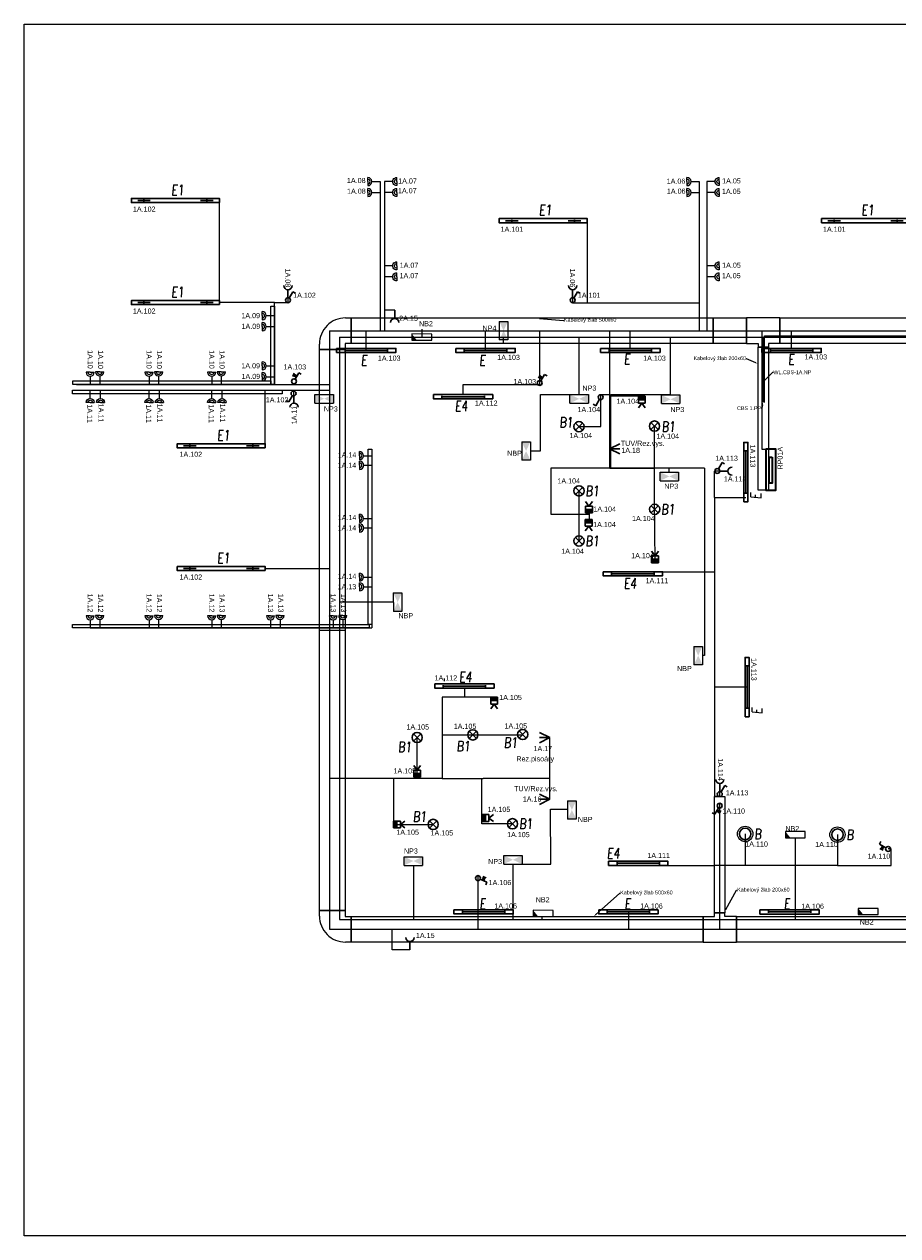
# Model space of a CAD drawing. Header units: millimetres. Extents: x 373037 to 682063, y 76092 to 274210.
# Tile 19 of 256: x 420037 to 437106, y 145492 to 169172. Entities that reach past the tile are written whole.
import ezdxf
from ezdxf import colors
from ezdxf.entities.mleader import LeaderData, LeaderLine
from ezdxf.enums import TextEntityAlignment as Align
from ezdxf.math import Vec2, Vec3

# ---------------------------------------------------------------- set-up
doc = ezdxf.new("R2010")
doc.units = ezdxf.units.MM
doc.header["$LTSCALE"] = 100
doc.layers.get('0').update_dxf_attribs({"linetype": 'CONTINUOUS'})
for name, color, linetype, lineweight in [('2DE_OBL', 97, 'CONTINUOUS', 30), ('2DE_OBL_L1', 91, 'CONTINUOUS', 30), ('2DE_PRO_KK', 136, 'CONTINUOUS', 15), ('CP_DETAL', 33, 'CONTINUOUS', 18), ('E_KABELOVY ŽLAB', 36, 'CONTINUOUS', 25), ('E_NOUZOVÉ+PP OSVĚTLENÍ', 60, 'CONTINUOUS', 25), ('E_ROZVADĚČE', 1, 'CONTINUOUS', 35), ('E_SVĚTLA POPIS', 130, 'CONTINUOUS', 30), ('E_VEDENÍ SILNOPROUD', 50, 'CONTINUOUS', 25), ('E_VEDENÍ_CBS', 214, 'CONTINUOUS', 25), ('E_VYPINACE', 170, 'CONTINUOUS', 30), ('E_ZÁSUVKY POPIS', 156, 'CONTINUOUS', 30), ('E_ZÁSUVKY-DVOJITE', 7, 'CONTINUOUS', 25), ('E_ZÁSUVKY.OST.+VYVODY', 11, 'CONTINUOUS', 30), ('E_ŽLABY', 40, 'CONTINUOUS', 15), ('U1 LIGHTING', 10, 'CONTINUOUS', 35)]:
    doc.layers.add(name, color=color, linetype=linetype, lineweight=lineweight)
for name, color, linetype in [('BEZPECNOSTNE SVETLA', 80, 'CONTINUOUS'), ('E_RÁM', 253, 'CONTINUOUS'), ('GC3_MEP_E_LV_SECURITY LIGHT', 80, 'CONTINUOUS'), ('PIKTOGRAMY', 210, 'CONTINUOUS'), ('PRIPOJKA 230V', 1, 'CONTINUOUS'), ('ŽLAB', 7, 'CONTINUOUS')]:
    doc.layers.add(name, color=color, linetype=linetype)
doc.styles.add('ARIAL', font='arial.ttf')
doc.styles.add('CP_ATTR', font='ROMANS.SHX')
doc.styles.add('CS-ROMANS', font='romans.shx', dxfattribs={"width": 0.75, "oblique": 5})
doc.styles.get("Standard").update_dxf_attribs({"font": 'arial.ttf'})
doc.styles.add('V+P_01_B3_E_FP_001$0$BLOCK', font='romans.shx', dxfattribs={"width": 0.8})

# ---------------------------------------------------------------- blocks, each defined once
blk = doc.blocks.new('*U224')
for p, q in [((0, -35), (0, 35)), ((0, 35), (3871, 35)), ((3871, 35), (3871, -35)), ((3871, -35), (0, -35))]:
    blk.add_line(p, q)
at = {"style": 'CP_ATTR', "flags": 9}
for tag in ['NAME', 'PRODUCER', 'PRODUCT-TYPE', 'ARTICLE', 'FLOW', 'NUMBER', 'SYSTEM', 'FORM', 'SIZE', 'OTHER']:
    blk.add_attdef(tag, (0, 0), '', height=0.0001, dxfattribs=at)
blk = doc.blocks.new('E')
at = {"layer": 'U1 LIGHTING', "style": 'CS-ROMANS', "oblique": 5, "width": 0.75}
blk.add_text('E', height=200, dxfattribs=at).set_placement((229480, 21709))
blk = doc.blocks.new('zasuvka_jednoducha')
at = {"color": 1, "lineweight": 30}
blk.add_line((19281, 12983), (19281, 13143), dxfattribs=at)
blk.add_arc((19281, 12903), 80, 0, 180, dxfattribs=at)
blk = doc.blocks.new('*U30')
at = {"color": 0, "linetype": 'ByBlock'}
for p, q in [((24, 249.57), (96, 374.28)), ((96, 374.28), (143.56, 346.82))]:
    blk.add_line(p, q, dxfattribs=at)
blk.add_circle((0, 208), 48, dxfattribs=at)
blk = doc.blocks.new('prepinas-svetel-jednoduchy')
at = {"layer": 'E_VYPINACE', "rotation": 89.99999999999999}
blk.add_blockref('*U30', (208, 2), dxfattribs=at)
blk = doc.blocks.new('*U24')
at = {"color": 0, "linetype": 'ByBlock'}
for p, q in [((24, 249.57), (96, 374.28)), ((96, 374.28), (143.56, 346.82))]:
    blk.add_line(p, q, dxfattribs=at)
blk.add_circle((0, 208), 48, dxfattribs=at)
blk = doc.blocks.new('tlacitko_prepinac_svetla')
at = {"layer": 'E_VYPINACE'}
for points in [[(16875, 8774), (16940, 8744)], [(16888, 8798), (16951, 8769)], [(16930, 8722), (16960, 8787)]]:
    blk.add_lwpolyline(points, dxfattribs=at)
at = {"layer": 'E_VYPINACE', "rotation": 180}
blk.add_blockref('*U24', (16937, 9090), dxfattribs=at)
blk = doc.blocks.new('*U32', base_point=(28429, 5840))
at = {"linetype": 'ByBlock'}
blk.add_hatch(color=0, dxfattribs=at).paths.add_polyline_path([(28362, 5840), (28497, 5840), (28497, 5772), (28362, 5772)])
at = {"color": 0, "linetype": 'ByBlock'}
for p, q in [((28429, 5907), (28362, 5997)), ((28429, 5907), (28497, 5997)), ((28362, 5907), (28497, 5907)), ((28362, 5772), (28362, 5907)), ((28362, 5840), (28497, 5840)), ((28497, 5772), (28362, 5772)), ((28497, 5907), (28497, 5772))]:
    blk.add_line(p, q, dxfattribs=at)
blk = doc.blocks.new('pohybove-cidlo-svetla')
at = {"layer": 'E_VYPINACE', "rotation": 180}
blk.add_blockref('*U32', (-1, 30), dxfattribs=at)
blk = doc.blocks.new('Rozvaděč')
at = {"layer": 'E_ROZVADĚČE'}
blk.add_lwpolyline([(2, 6), (802, 6), (802, 206), (2, 206), (2, 6)], dxfattribs=at)
blk.add_lwpolyline([(161, 134), (664, 134), (664, 73), (161, 73)], close=True, dxfattribs=at)
blk = doc.blocks.new('*U212')
for p, q in [((0, -250), (0, 250)), ((0, 250), (110, 250)), ((120, 260), (120, 370)), ((120, 370), (620, 370)), ((620, 370), (620, 260)), ((110, -250), (0, -250))]:
    blk.add_line(p, q)
for radius in [510, 10]:
    blk.add_arc((110, 260), radius, 270, 0)
at = {"style": 'CP_ATTR', "flags": 9}
for tag in ['NAME', 'PRODUCER', 'PRODUCT-TYPE', 'ARTICLE', 'FLOW', 'NUMBER', 'SYSTEM', 'FORM', 'SIZE', 'OTHER']:
    blk.add_attdef(tag, (0, 0), '', height=0.0001, dxfattribs=at)
blk = doc.blocks.new('*U213')
for p, q in [((0, -250), (0, 250)), ((0, 250), (110, 250)), ((120, 260), (120, 370)), ((120, 370), (620, 370)), ((620, 370), (620, 260)), ((110, -250), (0, -250))]:
    blk.add_line(p, q)
for radius in [510, 10]:
    blk.add_arc((110, 260), radius, 270, 0)
at = {"style": 'CP_ATTR', "flags": 9}
for tag in ['NAME', 'PRODUCER', 'PRODUCT-TYPE', 'ARTICLE', 'FLOW', 'NUMBER', 'SYSTEM', 'FORM', 'SIZE', 'OTHER']:
    blk.add_attdef(tag, (0, 0), '', height=0.0001, dxfattribs=at)
blk = doc.blocks.new('*U214')
for p, q in [((0, -250), (0, 250)), ((0, 250), (10960, 250)), ((10960, 250), (10960, -250)), ((10960, -250), (0, -250))]:
    blk.add_line(p, q)
at = {"style": 'CP_ATTR', "flags": 9}
for tag in ['NAME', 'PRODUCER', 'PRODUCT-TYPE', 'ARTICLE', 'FLOW', 'NUMBER', 'SYSTEM', 'FORM', 'SIZE', 'OTHER']:
    blk.add_attdef(tag, (0, 0), '', height=0.0001, dxfattribs=at)
blk = doc.blocks.new('*U215')
for p, q in [((0, -250), (0, 250)), ((0, 250), (0, 250)), ((0, 250), (225, 250)), ((225, 325), (225, 325)), ((225, 325), (425, 325)), ((225, 250), (225, 325)), ((425, 325), (425, 325)), ((425, 250), (425, 325)), ((650, 250), (425, 250)), ((650, 250), (650, 250)), ((650, 250), (650, -250)), ((0, -250), (0, -250)), ((0, -250), (650, -250)), ((650, -250), (650, -250))]:
    blk.add_line(p, q)
at = {"style": 'CP_ATTR', "flags": 9}
for tag in ['NAME', 'PRODUCER', 'PRODUCT-TYPE', 'ARTICLE', 'FLOW', 'NUMBER', 'SYSTEM', 'FORM', 'SIZE', 'OTHER']:
    blk.add_attdef(tag, (0, 0), '', height=0.0001, dxfattribs=at)
blk = doc.blocks.new('*U216')
for p, q in [((0, -100), (0, 100)), ((0, 100), (2275, 100)), ((2275, 100), (2275, -100)), ((2275, -100), (0, -100))]:
    blk.add_line(p, q)
at = {"style": 'CP_ATTR', "flags": 9}
for tag in ['NAME', 'PRODUCER', 'PRODUCT-TYPE', 'ARTICLE', 'FLOW', 'NUMBER', 'SYSTEM', 'FORM', 'SIZE', 'OTHER']:
    blk.add_attdef(tag, (0, 0), '', height=0.0001, dxfattribs=at)
blk = doc.blocks.new('2DELLI009_CZ')
for p, q in [((-0.5, 0.1), (-0.5, -0.1)), ((-0.5, 0), (0.5, 0)), ((0.5, 0.1), (0.5, -0.1))]:
    blk.add_line(p, q)
blk.add_lwpolyline([(-0.7, 0.2), (0.7, 0.2), (0.7, -0.2), (-0.7, -0.2)], close=True)
at = {"linetype": 'ByBlock', "style": 'CP_ATTR', "flags": 9}
for tag, p in [('NAME', (-0.092, -0.018)), ('GROUP', (-0.092, -0.018)), ('NUMBER', (-0.092, -0.018)), ('PRODUCER', (-0.092, -0.018)), ('ARTICLE', (-0.092, -0.018)), ('CHARACTER', (-0.092, -0.018)), ('VOLTAGE', (-0.092, -0.019)), ('WEIGHT', (-0.092, -0.018)), ('OTHER', (-0.092, -0.018)), ('PRODUCT-TYPE', (-0.092, -0.019)), ('ORDER-NO', (-0.092, -0.019)), ('POWER', (-0.092, -0.019))]:
    blk.add_attdef(tag, text='', height=0.00005, dxfattribs=at).set_placement(p, align=Align.MIDDLE_LEFT)
blk = doc.blocks.new('*U89')
at = {"layer": 'E_NOUZOVÉ+PP OSVĚTLENÍ', "linetype": 'ByBlock'}
for p, q in [((135, 59), (-255, 61)), ((-255, 61), (-255, -59)), ((135, -61), (135, 59)), ((-255, -59), (135, -61))]:
    blk.add_line(p, q, dxfattribs=at)
at = {"layer": 'E_NOUZOVÉ+PP OSVĚTLENÍ'}
blk.add_solid([(-255, 61), (-255, -59), (-158, -60)], dxfattribs=at)
at = {"layer": 'E_NOUZOVÉ+PP OSVĚTLENÍ', "style": 'ARIAL'}
blk.add_attdef('BEZ.SV', (52, -54), '', height=100, dxfattribs=at)
blk = doc.blocks.new('V+P_01_B3_E_FP_001$0$E-LI-35')
at = {"layer": 'E_NOUZOVÉ+PP OSVĚTLENÍ', "linetype": 'ByBlock'}
for p, q in [((-10.9, -1.9), (10.9, -1.9)), ((-10.9, -12.1), (-10.9, -1.9)), ((-10.9, -12.1), (10.9, -12.1)), ((10.9, -1.9), (10.9, -12.1))]:
    blk.add_line(p, q, dxfattribs=at)
at = {"layer": 'E_NOUZOVÉ+PP OSVĚTLENÍ'}
blk.add_solid([(-10.9, -12.1), (-10.9, -1.9), (10.9, -1.9), (10.9, -12.1)], dxfattribs=at)
at = {"layer": 'E_NOUZOVÉ+PP OSVĚTLENÍ', "style": 'V+P_01_B3_E_FP_001$0$BLOCK', "width": 0.8, "flags": 8}
for tag, p in [('DIVERS.1', (-17.9, -2.1)), ('DIVERS.2', (-16.4, -12))]:
    blk.add_attdef(tag, text='', height=7.25, dxfattribs=at).set_placement(p, align=Align.RIGHT)
at = {"layer": 'E_NOUZOVÉ+PP OSVĚTLENÍ', "style": 'V+P_01_B3_E_FP_001$0$BLOCK', "width": 0.8}
for tag, p, height, flags in [('BLOCKNAME', (-6.8, -1.4), 2.54, 3), ('LEISTUNG', (13.3, -12), 7.25, 8)]:
    blk.add_attdef(tag, p, '', height=height, dxfattribs=dict(at, flags=flags))
blk.add_attdef('STROMKREIS', text='', height=7.25, dxfattribs=at).set_placement((-11.8, -23.8), align=Align.BOTTOM_CENTER)
blk = doc.blocks.new('*U39')
at = {"layer": 'GC3_MEP_E_LV_SECURITY LIGHT', "xscale": 16.54563019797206, "yscale": 16.54563022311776, "zscale": 16.54563022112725, "rotation": 270.0000000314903}
blk.add_blockref('V+P_01_B3_E_FP_001$0$E-LI-35', (116, 0), dxfattribs=at)
at = {"layer": 'PIKTOGRAMY', "style": 'ARIAL'}
blk.add_attdef('PIKTOGRAM', (162, -40), '', height=100, dxfattribs=at)
blk = doc.blocks.new('*U40')
at = {"layer": 'GC3_MEP_E_LV_SECURITY LIGHT', "xscale": 16.54563019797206, "yscale": 16.54563022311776, "zscale": 16.54563022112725}
blk.add_blockref('V+P_01_B3_E_FP_001$0$E-LI-35', (0, 116), dxfattribs=at)
at = {"layer": 'PIKTOGRAMY', "style": 'ARIAL'}
blk.add_attdef('PIKTOGRAM', (162, -40), '', height=100, dxfattribs=at)
blk = doc.blocks.new('*U41')
at = {"layer": 'GC3_MEP_E_LV_SECURITY LIGHT', "xscale": 16.54563019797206, "yscale": 16.54563022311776, "zscale": 16.54563022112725, "rotation": 270.2193183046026}
blk.add_blockref('V+P_01_B3_E_FP_001$0$E-LI-35', (116, 0), dxfattribs=at)
at = {"layer": 'PIKTOGRAMY', "style": 'ARIAL'}
blk.add_attdef('PIKTOGRAM', (162, -40), '', height=100, dxfattribs=at)
blk = doc.blocks.new('*U217')
for p, q in [((0, -250), (0, 250)), ((0, 250), (6877, 250)), ((6877, 250), (6877, -250)), ((6877, -250), (0, -250))]:
    blk.add_line(p, q)
at = {"style": 'CP_ATTR', "flags": 9}
for tag in ['NAME', 'PRODUCER', 'PRODUCT-TYPE', 'ARTICLE', 'FLOW', 'NUMBER', 'SYSTEM', 'FORM', 'SIZE', 'OTHER']:
    blk.add_attdef(tag, (0, 0), '', height=0.0001, dxfattribs=at)
blk = doc.blocks.new('E4')
at = {"layer": 'U1 LIGHTING', "style": 'CS-ROMANS', "oblique": 5, "width": 0.75}
blk.add_text('E4', height=200, dxfattribs=at).set_placement((229480, 21709))
blk = doc.blocks.new('2DELLI_01_CZ')
for p, q in [((-0.35, 0.35), (0.35, -0.35)), ((-0.35, -0.35), (0.35, 0.35))]:
    blk.add_line(p, q)
blk.add_circle((0, 0), 0.5)
at = {"linetype": 'ByBlock', "style": 'CP_ATTR', "flags": 9}
for tag in ['NAME', 'GROUP', 'NUMBER', 'PRODUCER', 'ARTICLE', 'PRODUCT-TYPE', 'ORDER-NO', 'CHARACTER', 'POWER', 'VOLTAGE', 'WEIGHT', 'OTHER']:
    blk.add_attdef(tag, text='', height=0.00005, dxfattribs=at).set_placement((-0.09, -0.02), align=Align.MIDDLE_LEFT)
blk = doc.blocks.new('B1')
at = {"layer": 'U1 LIGHTING', "style": 'CS-ROMANS', "oblique": 5, "width": 0.75}
blk.add_text('B1', height=200, dxfattribs=at).set_placement((229480, 21709))
blk = doc.blocks.new('2DELPH010_CZ')
blk.add_ellipse((0, 0), major_axis=(-0.053, 0.053), ratio=1, start_param=3.926991, end_param=10.210176)
at = {"layer": 'CP_DETAL'}
blk.add_ellipse((0, 0), major_axis=(-0.0707, 0.0707), ratio=1, start_param=3.926991, end_param=10.210176, dxfattribs=at)
at = {"linetype": 'ByBlock', "style": 'CP_ATTR', "flags": 9}
for tag in ['NAME', 'GROUP', 'NUMBER', 'PRODUCER', 'ARTICLE', 'PRODUCT-TYPE', 'ORDER-NO', 'CHARACTER', 'POWER', 'VOLTAGE', 'WEIGHT', 'OTHER']:
    blk.add_attdef(tag, text='', height=0.00000005, dxfattribs=at).set_placement((0, 0), align=Align.MIDDLE_LEFT)
blk = doc.blocks.new('B')
at = {"layer": 'U1 LIGHTING', "style": 'CS-ROMANS', "oblique": 5, "width": 0.75}
blk.add_text('B', height=200, dxfattribs=at).set_placement((229480, 21709))
blk = doc.blocks.new('*U218')
for p, q in [((0, -250), (0, 250)), ((0, 250), (0, 250)), ((0, 250), (225, 250)), ((225, 325), (225, 325)), ((225, 325), (425, 325)), ((225, 250), (225, 325)), ((425, 325), (425, 325)), ((425, 250), (425, 325)), ((650, 250), (425, 250)), ((650, 250), (650, 250)), ((650, 250), (650, -250)), ((0, -250), (0, -250)), ((0, -250), (650, -250)), ((650, -250), (650, -250))]:
    blk.add_line(p, q)
at = {"style": 'CP_ATTR', "flags": 9}
for tag in ['NAME', 'PRODUCER', 'PRODUCT-TYPE', 'ARTICLE', 'FLOW', 'NUMBER', 'SYSTEM', 'FORM', 'SIZE', 'OTHER']:
    blk.add_attdef(tag, (0, 0), '', height=0.0001, dxfattribs=at)
blk = doc.blocks.new('*U219')
for p, q in [((0, -250), (0, 250)), ((0, 250), (7077, 250)), ((7077, 250), (7077, -250)), ((7077, -250), (0, -250))]:
    blk.add_line(p, q)
at = {"style": 'CP_ATTR', "flags": 9}
for tag in ['NAME', 'PRODUCER', 'PRODUCT-TYPE', 'ARTICLE', 'FLOW', 'NUMBER', 'SYSTEM', 'FORM', 'SIZE', 'OTHER']:
    blk.add_attdef(tag, (0, 0), '', height=0.0001, dxfattribs=at)
blk = doc.blocks.new('*U28', base_point=(57391, -22719))
at = {"lineweight": 30, "ltscale": 0.1}
for p, q in [((57291, -22519), (57391, -22719)), ((57391, -22719), (57391, -22519)), ((57391, -22719), (57491, -22519))]:
    blk.add_line(p, q, dxfattribs=at)
blk = doc.blocks.new('pripojka 230V')
at = {"layer": 'PRIPOJKA 230V', "color": 1, "xscale": -1}
blk.add_blockref('*U28', (0, -2, -40), dxfattribs=at)
blk = doc.blocks.new('*U220')
for p, q in [((0, -250), (0, 250)), ((0, 250), (650, 250)), ((650, 250), (650, -250)), ((650, -250), (0, -250))]:
    blk.add_line(p, q)
at = {"linetype": 'ByBlock', "style": 'CP_ATTR', "flags": 9}
for tag in ['NAME', 'PRODUCER', 'PRODUCT-TYPE', 'ARTICLE', 'FLOW', 'NUMBER', 'SYSTEM', 'FORM', 'SIZE', 'OTHER']:
    blk.add_attdef(tag, (0, 0), '', height=0.0001, dxfattribs=at)
blk = doc.blocks.new('*U221')
for p, q in [((0, -100), (0, 100)), ((0, 100), (2790, 100)), ((2790, 100), (2790, -100)), ((2790, -100), (0, -100))]:
    blk.add_line(p, q)
at = {"linetype": 'ByBlock', "style": 'CP_ATTR', "flags": 9}
for tag in ['NAME', 'PRODUCER', 'PRODUCT-TYPE', 'ARTICLE', 'FLOW', 'NUMBER', 'SYSTEM', 'FORM', 'SIZE', 'OTHER']:
    blk.add_attdef(tag, (0, 0), '', height=0.0001, dxfattribs=at)
blk = doc.blocks.new('*U222')
for p, q in [((0, -250), (0, 250)), ((0, 250), (4625, 250)), ((4625, 250), (4625, -250)), ((4625, -250), (0, -250))]:
    blk.add_line(p, q)
at = {"style": 'CP_ATTR', "flags": 9}
for tag in ['NAME', 'PRODUCER', 'PRODUCT-TYPE', 'ARTICLE', 'FLOW', 'NUMBER', 'SYSTEM', 'FORM', 'SIZE', 'OTHER']:
    blk.add_attdef(tag, (0, 0), '', height=0.0001, dxfattribs=at)
blk = doc.blocks.new('*U223')
for p, q in [((0, -250), (0, 250)), ((0, 250), (5475, 250)), ((5475, 250), (5475, -250)), ((5475, -250), (0, -250))]:
    blk.add_line(p, q)
at = {"style": 'CP_ATTR', "flags": 9}
for tag in ['NAME', 'PRODUCER', 'PRODUCT-TYPE', 'ARTICLE', 'FLOW', 'NUMBER', 'SYSTEM', 'FORM', 'SIZE', 'OTHER']:
    blk.add_attdef(tag, (0, 0), '', height=0.0001, dxfattribs=at)
blk = doc.blocks.new('*U225')
for p, q in [((0, -35), (0, 35)), ((0, 35), (1530, 35)), ((1530, 35), (1530, -35)), ((1530, -35), (0, -35))]:
    blk.add_line(p, q)
at = {"style": 'CP_ATTR', "flags": 9}
for tag in ['NAME', 'PRODUCER', 'PRODUCT-TYPE', 'ARTICLE', 'FLOW', 'NUMBER', 'SYSTEM', 'FORM', 'SIZE', 'OTHER']:
    blk.add_attdef(tag, (0, 0), '', height=0.0001, dxfattribs=at)
blk = doc.blocks.new('*U226')
for p, q in [((0, -35), (0, 35)), ((0, 35), (5800, 35)), ((5800, 35), (5800, -35)), ((5800, -35), (0, -35))]:
    blk.add_line(p, q)
at = {"style": 'CP_ATTR', "flags": 9}
for tag in ['NAME', 'PRODUCER', 'PRODUCT-TYPE', 'ARTICLE', 'FLOW', 'NUMBER', 'SYSTEM', 'FORM', 'SIZE', 'OTHER']:
    blk.add_attdef(tag, (0, 0), '', height=0.0001, dxfattribs=at)
blk = doc.blocks.new('*U227')
for p, q in [((0, -35), (0, 35)), ((0, 35), (4100, 35)), ((4100, 35), (4100, -35)), ((4100, -35), (0, -35))]:
    blk.add_line(p, q)
at = {"style": 'CP_ATTR', "flags": 9}
for tag in ['NAME', 'PRODUCER', 'PRODUCT-TYPE', 'ARTICLE', 'FLOW', 'NUMBER', 'SYSTEM', 'FORM', 'SIZE', 'OTHER']:
    blk.add_attdef(tag, (0, 0), '', height=0.0001, dxfattribs=at)
blk = doc.blocks.new('*U228')
for p, q in [((0, -35), (0, 35)), ((0, 35), (3427, 35)), ((3427, 35), (3427, -35)), ((3427, -35), (0, -35))]:
    blk.add_line(p, q)
at = {"style": 'CP_ATTR', "flags": 9}
for tag in ['NAME', 'PRODUCER', 'PRODUCT-TYPE', 'ARTICLE', 'FLOW', 'NUMBER', 'SYSTEM', 'FORM', 'SIZE', 'OTHER']:
    blk.add_attdef(tag, (0, 0), '', height=0.0001, dxfattribs=at)
blk = doc.blocks.new('A$C3423193F')
at = {"color": 1, "linetype": 'ByBlock'}
for p, q in [((80, 240), (0, 240)), ((80, 240), (160, 240)), ((80, 160), (80, 0))]:
    blk.add_line(p, q, dxfattribs=at)
for radius in [80, 45.2]:
    blk.add_arc((80, 240), radius, 180, 0, dxfattribs=at)
blk = doc.blocks.new('2DELLI018_CZ')
for p, q in [((-0.6, 0), (-0.4, 0)), ((-0.5, 0.1), (-0.5, -0.1)), ((0.4, 0), (0.6, 0)), ((0.5, 0.1), (0.5, -0.1))]:
    blk.add_line(p, q)
blk.add_lwpolyline([(-0.7, 0.2), (0.7, 0.2), (0.7, -0.2), (-0.7, -0.2)], close=True)
at = {"linetype": 'ByBlock', "style": 'CP_ATTR', "flags": 9}
for tag, p in [('NAME', (-0.092, -0.018)), ('GROUP', (-0.092, -0.018)), ('NUMBER', (-0.092, -0.018)), ('PRODUCER', (-0.092, -0.018)), ('ARTICLE', (-0.092, -0.018)), ('CHARACTER', (-0.092, -0.018)), ('VOLTAGE', (-0.092, -0.019)), ('WEIGHT', (-0.092, -0.018)), ('OTHER', (-0.092, -0.018)), ('PRODUCT-TYPE', (-0.092, -0.019)), ('ORDER-NO', (-0.092, -0.019)), ('POWER', (-0.092, -0.019))]:
    blk.add_attdef(tag, text='', height=0.00005, dxfattribs=at).set_placement(p, align=Align.MIDDLE_LEFT)
blk = doc.blocks.new('E1')
at = {"layer": 'U1 LIGHTING', "style": 'CS-ROMANS', "oblique": 5, "width": 0.75}
blk.add_text('E1', height=200, dxfattribs=at).set_placement((229480, 21709))

msp = doc.modelspace()

# ---------------------------------------------------------------- linework, layer by layer
at = {"layer": 'E_RÁM', "color": 252, "true_color": 0x939598}
msp.add_lwpolyline([(446617, 145492), (420037, 145492), (420037, 169172), (446617, 169172)], close=True, dxfattribs=at)
at = {"layer": 'E_VEDENÍ SILNOPROUD'}
for p, q in [((426989, 166097), (426989, 163182)), ((427077, 166097), (427077, 163182)), ((433227, 166097), (433227, 163182)), ((433377, 166097), (433377, 163182)), ((423851, 163732), (423851, 165726)), ((431037, 165292), (431037, 163732)), ((424927, 163732), (423851, 163732)), ((424927, 162132), (424927, 163732)), ((424927, 163732), (425189, 163732)), ((425189, 163822), (425189, 163732)), ((430752, 163822), (430752, 163732)), ((430752, 163729), (433227, 163729)), ((427277, 163582), (427077, 163582)), ((426001, 163182), (426001, 151483)), ((426001, 163182), (439827, 163182)), ((426721, 162797), (426721, 163182)), ((429050, 162797), (429050, 163182)), ((430111, 162132), (430111, 163182)), ((431477, 160497), (431477, 163182)), ((431880, 162837), (431880, 163182)), ((434452, 163182), (434452, 160867)), ((435031, 162836), (435031, 163182)), ((421056, 162132), (426001, 162132)), ((421325, 162017), (426001, 162020)), ((424747, 160932), (424746, 162019)), ((425303, 161927), (425302, 162017)), ((428613, 161932), (428613, 162132)), ((428613, 162132), (430111, 162132)), ((431302, 161932), (431477, 161932)), ((431302, 161307), (431302, 161932)), ((432106, 161901), (431477, 161901)), ((430877, 161307), (431302, 161307)), ((432353, 159922), (432353, 161318)), ((434452, 160867), (434527, 160867)), ((426826, 160738), (426827, 157372)), ((431482, 160497), (430327, 160497)), ((430327, 160497), (430327, 159597)), ((431477, 160497), (432353, 160497)), ((433527, 159922), (433527, 160438)), ((433627, 160437), (433527, 160438)), ((430877, 160050), (430877, 159597)), ((432364, 158647), (432353, 159922)), ((433527, 159922), (434137, 159922)), ((433527, 159922), (433527, 156216)), ((431077, 159597), (431077, 159619)), ((431077, 159619), (431077, 159497)), ((430327, 159597), (431077, 159597)), ((430877, 159597), (430877, 159072)), ((424747, 158532), (426001, 158532)), ((432509, 158472), (433527, 158472)), ((421325, 157372), (426827, 157372)), ((428252, 156332), (428252, 156382)), ((428638, 156197), (428638, 156019)), ((434161, 156216), (433527, 156216)), ((433527, 156216), (433527, 154082)), ((429219, 156019), (428202, 156019)), ((428202, 156019), (428202, 154432)), ((427714, 154457), (427714, 155232)), ((428202, 155282), (429784, 155282)), ((428802, 155282), (429220, 155282)), ((430302, 155230, -40), (430302, 154025, -40)), ((428202, 154432), (426001, 154432)), ((427252, 154432), (427252, 153531)), ((427714, 154457), (427714, 154432)), ((428202, 154432), (429002, 154432)), ((428977, 153545), (428977, 154432)), ((430302, 154432, -40), (429002, 154432)), ((433627, 154082), (433628, 154173)), ((433527, 154082), (433627, 154082)), ((433627, 151490), (433627, 153932)), ((427252, 153532), (428027, 153532)), ((429578, 153545), (428977, 153545)), ((434124, 153346), (434121, 152732)), ((435927, 153332), (435927, 152732)), ((436977, 153054), (436917, 153054)), ((436977, 152732), (436977, 153054)), ((428902, 152532), (428903, 151487)), ((432615, 152732), (433527, 152732)), ((435927, 152732), (433527, 152732)), ((435927, 152732), (436977, 152732)), ((431842, 151822), (431842, 151485)), ((426001, 151485), (439877, 151485)), ((427227, 151082), (427227, 151485)), ((427573, 151082), (427227, 151082))]:
    msp.add_line(p, q, dxfattribs=at)
at = {"layer": 'E_VEDENÍ_CBS'}
for p, q in [((427806, 163214), (427806, 163057)), ((426199, 163057), (439512, 163057)), ((426199, 163057), (426199, 151674)), ((429404, 162947), (429404, 163057)), ((430881, 161934), (430881, 163057)), ((432668, 161925), (432668, 163057)), ((434477, 161782), (434477, 163057)), ((430127, 161932), (430881, 161934)), ((430127, 160832), (430127, 161932)), ((431502, 160497), (431502, 161932)), ((431502, 161932), (432668, 161932)), ((429927, 160832), (430127, 160832)), ((433327, 160497), (431502, 160497)), ((432642, 160417), (432642, 160497)), ((433327, 160497), (433327, 156834)), ((427249, 157875), (426199, 157875)), ((433327, 156834), (433290, 156834)), ((430323, 153832), (430654, 153833)), ((430327, 152757), (430323, 153832)), ((435104, 153272), (435104, 151674)), ((429586, 152757), (430327, 152757)), ((429586, 152757), (429586, 151674)), ((427641, 152732), (427641, 151674)), ((426199, 151674), (438112, 151674)), ((430151, 151733), (430150, 151674))]:
    msp.add_line(p, q, dxfattribs=at)
at = {"layer": 'E_VEDENÍ_CBS', "color": 241, "true_color": 0xf7abae}
for p, q in [((434500, 161779), (434500, 163083)), ((434500, 163083), (439802, 163083))]:
    msp.add_line(p, q, dxfattribs=at)
at = {"layer": 'E_ŽLABY'}
msp.add_line((425805, 157332), (426305, 157332), dxfattribs=at)

# ---------------------------------------------------------------- block references
for p in [(193429, 144124), (200615, 143730), (206915, 143730), (193429, 142130), (194325, 139330), (194325, 136930)]:
    msp.add_blockref('E1', p)
at = {"rotation": 270}
msp.add_blockref('Rozvaděč', (434520, 160869), dxfattribs=at)
at = {"layer": '2DE_OBL', "xscale": 1228.571428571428, "yscale": 200, "zscale": 1000, "rotation": 180}
for p in [(422991, 165726), (430177, 165332), (436477, 165332), (422991, 163732), (423887, 160932), (423887, 158532)]:
    msp.add_blockref('2DELLI018_CZ', p, dxfattribs=at)
at = {"layer": '2DE_OBL'}
for name, p, xscale, yscale, zscale in [('2DELLI_01_CZ', (430877, 161307), 200, 200, 100), ('2DELLI_01_CZ', (432353, 161318), 200, 200, 100), ('2DELLI_01_CZ', (430877, 160050), 200, 200, 100), ('2DELLI_01_CZ', (432355, 159691), 200, 200, 100), ('2DELLI_01_CZ', (430877, 159072), 200, 200, 100), ('2DELLI_01_CZ', (428802, 155282), 200, 200, 100), ('2DELLI_01_CZ', (429777, 155289), 200, 200, 100), ('2DELLI_01_CZ', (427714, 155232), 200, 200, 100), ('2DELLI_01_CZ', (428027, 153532), 200, 200, 100), ('2DELLI_01_CZ', (429578, 153545), 200, 200, 100), ('2DELPH010_CZ', (434124, 153346), 1500, 1500, 252.5252525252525), ('2DELPH010_CZ', (435927, 153332), 1500, 1500, 252.5252525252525)]:
    msp.add_blockref(name, p, dxfattribs=dict(at, xscale=xscale, yscale=yscale, zscale=zscale))
at = {"layer": '2DE_OBL_L1', "xscale": 828.5714285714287, "yscale": 200, "zscale": 1000}
for p in [(426721, 162797), (429050, 162797), (431880, 162797), (435031, 162796), (428613, 161892), (431929, 158432), (428638, 156237), (432035, 152772), (429012, 151822), (431842, 151822), (434993, 151821)]:
    msp.add_blockref('2DELLI009_CZ', p, dxfattribs=at)
at = {"layer": '2DE_OBL_L1', "xscale": 828.5714285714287, "yscale": 200, "zscale": 1000, "rotation": 90}
for p in [(434137, 160418), (434161, 156216)]:
    msp.add_blockref('2DELLI009_CZ', p, dxfattribs=at)
at = {"layer": '2DE_PRO_KK'}
for name, p, rotation in [('*U225', (424892, 163662), 270.0000000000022), ('*U228', (426792, 160869), 270.0000000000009)]:
    msp.add_blockref(name, p, dxfattribs=dict(at, rotation=rotation))
for name, p in [('*U227', (420977, 161982)), ('*U224', (420986, 162167)), ('*U226', (420977, 157407))]:
    msp.add_blockref(name, p, dxfattribs=at)
at = {"layer": 'E_NOUZOVÉ+PP OSVĚTLENÍ'}
ref = msp.add_blockref('*U89', (427866, 163057), dxfattribs=at)
ref.add_attrib('BEZ.SV', 'NB2', (427751, 163269), dxfattribs={"layer": 'BEZPECNOSTNE SVETLA', "height": 100, "style": 'ARIAL'})
ref = msp.add_blockref('*U39', (429404, 163182), dxfattribs=at)
ref.add_attrib('PIKTOGRAM', 'NP4', (428992, 163182), dxfattribs={"height": 100, "style": 'ARIAL'})
ref = msp.add_blockref('*U40', (430881, 161850), dxfattribs=at)
ref.add_attrib('PIKTOGRAM', 'NP3', (430944, 162010), dxfattribs={"height": 100, "style": 'ARIAL'})
ref = msp.add_blockref('*U40', (425898, 161853), dxfattribs=at)
ref.add_attrib('PIKTOGRAM', 'NP3', (425892, 161603), dxfattribs={"height": 100, "style": 'ARIAL'})
ref = msp.add_blockref('*U40', (432668, 161841), dxfattribs=at)
ref.add_attrib('PIKTOGRAM', 'NP3', (432662, 161591), dxfattribs={"height": 100, "style": 'ARIAL'})
ref = msp.add_blockref('*U41', (429843, 160831), dxfattribs=at)
ref.add_attrib('PIKTOGRAM', 'NBP', (429472, 160738), dxfattribs={"height": 100, "style": 'ARIAL'})
ref = msp.add_blockref('*U40', (432642, 160333), dxfattribs=at)
ref.add_attrib('PIKTOGRAM', 'NP3', (432544, 160093), dxfattribs={"height": 100, "style": 'ARIAL'})
ref = msp.add_blockref('*U41', (427333, 157876), dxfattribs=at)
ref.add_attrib('PIKTOGRAM', 'NBP', (427348, 157562), dxfattribs={"height": 100, "style": 'ARIAL'})
ref = msp.add_blockref('*U41', (433206, 156832), dxfattribs=at)
ref.add_attrib('PIKTOGRAM', 'NBP', (432793, 156529), dxfattribs={"height": 100, "style": 'ARIAL'})
ref = msp.add_blockref('*U41', (430738, 153815), dxfattribs=at)
ref.add_attrib('PIKTOGRAM', 'NBP', (430855, 153580), dxfattribs={"height": 100, "style": 'ARIAL'})
ref = msp.add_blockref('*U89', (435164, 153332), dxfattribs=at)
ref.add_attrib('BEZ.SV', 'NB2', (434909, 153401), dxfattribs={"layer": 'BEZPECNOSTNE SVETLA', "height": 100, "style": 'ARIAL'})
ref = msp.add_blockref('*U40', (427641, 152816), dxfattribs=at)
ref.add_attrib('PIKTOGRAM', 'NP3', (427456, 152962), dxfattribs={"height": 100, "style": 'ARIAL'})
ref = msp.add_blockref('*U40', (429586, 152841), dxfattribs=at)
ref.add_attrib('PIKTOGRAM', 'NP3', (429102, 152757), dxfattribs={"height": 100, "style": 'ARIAL'})
ref = msp.add_blockref('*U89', (430236, 151793), dxfattribs=at)
ref.add_attrib('BEZ.SV', 'NB2', (430031, 152010), dxfattribs={"layer": 'BEZPECNOSTNE SVETLA', "height": 100, "style": 'ARIAL'})
ref = msp.add_blockref('*U89', (436590, 151830), dxfattribs=at)
ref.add_attrib('BEZ.SV', 'NB2', (436363, 151573), dxfattribs={"layer": 'BEZPECNOSTNE SVETLA', "height": 100, "style": 'ARIAL'})
at = {"layer": 'E_VYPINACE', "rotation": 270}
for p in [(425189, 163777), (430752, 163777)]:
    msp.add_blockref('prepinas-svetel-jednoduchy', p, dxfattribs=at)
at = {"layer": 'E_ZÁSUVKY-DVOJITE'}
for p, rotation in [((426989, 166017), 89.99999999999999), ((433227, 166017), 89.99999999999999), ((426989, 165803), 89.99999999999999), ((433227, 165803), 89.99999999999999), ((424927, 163396), 89.99999999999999), ((424927, 163182), 89.99999999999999), ((424927, 162416), 89.99999999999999), ((424927, 162202), 89.99999999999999), ((426826, 160658), 90), ((426830, 160472), 90), ((426826, 159433), 90), ((426830, 159247), 90), ((426826, 158284), 90), ((426830, 158097), 90)]:
    msp.add_blockref('A$C3423193F', p, dxfattribs=dict(at, rotation=rotation))
at = {"layer": 'E_ZÁSUVKY-DVOJITE', "xscale": -1}
for p, rotation in [((427077, 166017), 269.9999999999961), ((433377, 166017), 269.9999999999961), ((427077, 165803), 269.9999999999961), ((433377, 165803), 269.9999999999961), ((427077, 164369), 269.9999999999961), ((433377, 164369), 269.9999999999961), ((427077, 164155), 269.9999999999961), ((433377, 164155), 269.9999999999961), ((421245, 162017), 180), ((421448, 162017), 180), ((422395, 162017), 180), ((422597, 162017), 180), ((423620, 162017), 180), ((423822, 162017), 180)]:
    msp.add_blockref('A$C3423193F', p, dxfattribs=dict(at, rotation=rotation))
at = {"layer": 'E_ZÁSUVKY-DVOJITE'}
for p in [(421245, 162132), (421432, 162137), (422395, 162132), (422582, 162137), (423620, 162132), (423807, 162137), (421245, 157372), (421432, 157377), (422395, 157372), (422582, 157377), (423620, 157372), (423807, 157377), (424769, 157372), (424956, 157377), (425994, 157372), (426181, 157377)]:
    msp.add_blockref('A$C3423193F', p, dxfattribs=at)
at = {"layer": 'E_ZÁSUVKY.OST.+VYVODY', "color": 1}
for name, p, rotation in [('zasuvka_jednoducha', (444470, 176966), 180), ('zasuvka_jednoducha', (450033, 176966), 180), ('tlacitko_prepinac_svetla', (442244, 171075), 180), ('tlacitko_prepinac_svetla', (447046, 171042), 180), ('zasuvka_jednoducha', (406226, 148489), 0.8783465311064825), ('zasuvka_jednoducha', (446770, 141156), 89.99999999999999), ('zasuvka_jednoducha', (452909, 167315), 180), ('tlacitko_prepinac_svetla', (428035, 169990), 270), ('tlacitko_prepinac_svetla', (439227, 136385), 94.99999999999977), ('zasuvka_jednoducha', (446854, 164226), 180)]:
    msp.add_blockref(name, p, dxfattribs=dict(at, rotation=rotation))
for name, p in [('zasuvka_jednoducha', (407995, 150439)), ('tlacitko_prepinac_svetla', (416689, 145016))]:
    msp.add_blockref(name, p, dxfattribs=at)
at = {"layer": 'E_ZÁSUVKY.OST.+VYVODY'}
for p, rotation in [((431478, 160874), 270), ((430302, 155230, -40), 89.99999999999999), ((430302, 154024), 89.99999999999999)]:
    msp.add_blockref('pripojka 230V', p, dxfattribs=dict(at, rotation=rotation))
at = {"layer": 'E_ŽLABY', "zscale": 50}
for name, p, rotation in [('*U212', (426425, 163182), 180), ('*U218', (434802, 163182), 180), ('*U213', (426055, 151852), 270)]:
    msp.add_blockref(name, p, dxfattribs=dict(at, rotation=rotation))
at = {"layer": 'E_ŽLABY'}
for name, p, rotation in [('*U219', (433502, 163182), 180), ('*U220', (434152, 163182), 180), ('*U214', (426055, 162812), 270), ('*U221', (434477, 162857), 270), ('*U216', (433627, 151806), 90)]:
    msp.add_blockref(name, p, dxfattribs=dict(at, rotation=rotation))
for name, p in [('*U222', (434802, 163182)), ('E4', (198971, 139903)), ('B1', (201015, 139582)), ('B1', (203014, 139498)), ('B1', (201526, 138241)), ('B1', (203005, 137882)), ('B1', (201526, 137263)), ('E4', (202272, 136433)), ('E4', (199054, 134606)), ('B1', (197862, 133238)), ('B1', (199006, 133252)), ('B1', (199931, 133322)), ('B1', (198153, 131876)), ('B1', (200228, 131736)), ('B', (204824, 131534)), ('B', (206627, 131520)), ('E4', (201944, 131160)), ('*U217', (426425, 151482)), ('*U223', (433952, 151481))]:
    msp.add_blockref(name, p, dxfattribs=at)
at = {"layer": 'E_ŽLABY', "zscale": 50}
msp.add_blockref('*U215', (433302, 151481), dxfattribs=at)
at = {"layer": 'U1 LIGHTING'}
for p in [(197136, 140796), (199448, 140795), (202275, 140819), (205483, 140815), (199452, 130175), (202289, 130175), (205399, 130176)]:
    msp.add_blockref('E', p, dxfattribs=at)
at = {"layer": 'U1 LIGHTING', "rotation": 90}
for p in [(456143, -69590), (456167, -73792)]:
    msp.add_blockref('E', p, dxfattribs=at)
at = {"layer": 'ŽLAB'}
for name, p, rotation in [('prepinas-svetel-jednoduchy', (425302, 161955), 89.99999999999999), ('prepinas-svetel-jednoduchy', (431302, 161883), 89.99999999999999), ('prepinas-svetel-jednoduchy', (433577, 160440), 270), ('pohybove-cidlo-svetla', (431071, 159717), 180), ('pohybove-cidlo-svetla', (432362, 158745), 180), ('pohybove-cidlo-svetla', (427713, 154555), 180), ('prepinas-svetel-jednoduchy', (433626, 154125), 270), ('pohybove-cidlo-svetla', (429077, 153657), 89.99999999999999), ('pohybove-cidlo-svetla', (427349, 153532), 89.99999999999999)]:
    msp.add_blockref(name, p, dxfattribs=dict(at, rotation=rotation))
for p in [(432107, 161803), (431067, 159396), (429220, 155921)]:
    msp.add_blockref('pohybove-cidlo-svetla', p, dxfattribs=at)

# ---------------------------------------------------------------- texts
at = {"layer": 'E_SVĚTLA POPIS', "width": 0.8}
for s, p in [('1A.102', (422160, 165509)), ('1A.101', (429345, 165116)), ('1A.101', (435645, 165116)), ('1A.102', (425292, 163825)), ('1A.101', (430855, 163825)), ('1A.102', (422160, 163516)), ('1A.103', (426947, 162596)), ('1A.103', (429280, 162611)), ('1A.103', (432131, 162595)), ('1A.103', (435284, 162620)), ('1A.103', (425103, 162425)), ('1A.103', (429596, 162138)), ('1A.102', (424757, 161782)), ('1A.112', (428844, 161717)), ('1A.104', (431609, 161754)), ('1A.104', (430847, 161591)), ('1A.104', (430690, 161082)), ('1A.104', (432390, 161072)), ('1A.102', (423071, 160717)), ('1A.113', (433540, 160639)), ('1A.104', (430455, 160196)), ('1A.104', (431158, 159646)), ('1A.104', (431153, 159343)), ('1A.104', (431914, 159462)), ('1A.104', (430530, 158822)), ('1A.104', (431897, 158736)), ('1A.102', (423071, 158317)), ('1A.111', (432179, 158246)), ('1A.112', (428055, 156346)), ('1A.105', (429318, 155964)), ('1A.105', (427505, 155387)), ('1A.105', (428430, 155400)), ('1A.105', (429421, 155406)), ('1A.105', (427252, 154528)), ('1A.113', (433745, 154100)), ('1A.105', (429093, 153776)), ('1A.110', (433679, 153744)), ('1A.105', (427307, 153330)), ('1A.105', (427976, 153316)), ('1A.105', (429472, 153283)), ('1A.111', (432213, 152875)), ('1A.110', (434126, 153099)), ('1A.110', (435493, 153090)), ('1A.110', (436517, 152862)), ('1A.106', (429111, 152346)), ('1A.106', (429223, 151888)), ('1A.106', (432072, 151887)), ('1A.106', (435221, 151884))]:
    msp.add_text(s, height=100, dxfattribs=at).set_placement(p)
for p in [(434224, 160955), (434246, 156784)]:
    msp.add_text('1A.113', height=100, rotation=270, dxfattribs=at).set_placement(p)
at = {"layer": 'E_ZÁSUVKY POPIS', "width": 0.8}
for s, p in [('1A.08', (426342, 166068)), ('1A.07', (427344, 166058)), ('1A.06', (432591, 166055)), ('1A.05', (433674, 166061)), ('1A.08', (426345, 165859)), ('1A.07', (427340, 165868)), ('1A.06', (432594, 165860)), ('1A.05', (433671, 165856)), ('1A.07', (427374, 164412)), ('1A.05', (433674, 164412)), ('1A.07', (427371, 164208)), ('1A.05', (433671, 164208)), ('1A.09', (424280, 163427)), ('2A.15', (427364, 163375)), ('1A.09', (424282, 163218)), ('1A.09', (424280, 162447)), ('1A.09', (424282, 162239)), ('TUV/Rez.vys.', (431695, 160931, 40)), ('1A.14', (426162, 160705)), ('1A.18', (431704, 160794, 40)), ('1A.14', (426160, 160503)), ('1A.114', (433708, 160235)), ('1A.14', (426160, 159278)), ('1A.14', (426162, 159480)), ('1A.14', (426162, 158331)), ('1A.13', (426160, 158128)), ('Rez.pisoáry', (429653, 154764)), ('1A.17', (429988, 154964)), ('TUV/Rez.vys.', (429610, 154182)), ('1A.16', (429779, 153978)), ('1A.15', (427691, 151313))]:
    msp.add_text(s, height=100, dxfattribs=at).set_placement(p)
for s, rotation, p in [('1A.08', 270, (425139, 164396)), ('1A.06', 270, (430701, 164396)), ('1A.10', 270, (421277, 162802)), ('1A.10', 270, (421479, 162800)), ('1A.10', 270, (422426, 162802)), ('1A.10', 270, (422628, 162800)), ('1A.10', 270, (423651, 162802)), ('1A.10', 270, (423853, 162800)), ('1A.11', 270, (421489, 161756)), ('1A.11', 270, (422639, 161756)), ('1A.11', 270, (423864, 161756)), ('1A.11', 270, (421269, 161743)), ('1A.11', 270, (422418, 161743)), ('1A.11', 270, (423643, 161743)), ('1A.11', 90.8783, (425362, 161354)), ('1A.12', 270, (421277, 158042)), ('1A.12', 270, (421479, 158040)), ('1A.12', 270, (422426, 158042)), ('1A.12', 270, (422628, 158040)), ('1A.12', 270, (423651, 158042)), ('1A.13', 270, (423853, 158040)), ('1A.13', 270, (424800, 158042)), ('1A.13', 270, (425002, 158040)), ('1A.13', 270, (426025, 158042)), ('1A.13', 270, (426227, 158040)), ('1A.114', 270, (433591, 154826))]:
    msp.add_text(s, height=100, rotation=rotation, dxfattribs=at).set_placement(p)
at = {"layer": 'E_ZÁSUVKY POPIS', "color": 242, "true_color": 0xcd2027, "width": 0.8}
msp.add_text('RP01A', height=100, rotation=90, dxfattribs=at).set_placement((434856, 160469))

# ---------------------------------------------------------------- leaders
at = {"layer": 'E_KABELOVY ŽLAB'}
ml = msp.add_multileader_mtext('Standard', dxfattribs=at)
ml.set_content('Kabelový žlab 500x60', color=256, style='ARIAL')
ml.set_leader_properties()
ml.build(insert=Vec2(0, 0))
ml.multileader.update_dxf_attribs({"arrow_head_size": 50})
ctx = ml.context
ctx.base_point, ctx.char_height, ctx.arrow_head_size, ctx.plane_origin = Vec3(430581, 163384), 75, 50, Vec3(430043, 163419)
notes = []
notes.append((ctx, [(0, (1, 1, 0), (430573, 163384), (1, 0), 8, [(0, [(430055, 163428)], 0, [])])]))
ctx.mtext.insert, ctx.mtext.flow_direction = Vec3(430583, 163432), 5
ml = msp.add_multileader_mtext('Standard', dxfattribs=at)
ml.set_content('Kabelový žlab 200x60', color=256, style='ARIAL')
ml.set_leader_properties()
ml.build(insert=Vec2(0, 0))
ml.multileader.update_dxf_attribs({"arrow_head_size": 50})
ctx = ml.context
ctx.base_point, ctx.char_height, ctx.arrow_head_size, ctx.plane_origin = Vec3(433126, 162634), 75, 50, Vec3(432870, 162204)
ctx.text_align_type = 2
notes.append((ctx, [(1, (1, 1, 0), (434151, 162634), (-1, 0), 8, [(0, [(434377, 162535)], 0, [])])]))
ctx.mtext.insert, ctx.mtext.alignment, ctx.mtext.flow_direction = Vec3(434141, 162682), 3, 5
ml = msp.add_multileader_mtext('Standard', dxfattribs=at)
ml.set_content('Kabelový žlab 200x60', color=256, style='ARIAL')
ml.set_leader_properties()
ml.build(insert=Vec2(0, 0))
ml.multileader.update_dxf_attribs({"arrow_head_size": 50})
ctx = ml.context
ctx.base_point, ctx.char_height, ctx.arrow_head_size, ctx.plane_origin = Vec3(433965, 152246), 75, 50, Vec3(433709, 151817)
notes.append((ctx, [(0, (1, 1, 0), (433957, 152246), (1, 0), 8, [(0, [(433721, 151826)], 0, [])])]))
ctx.mtext.insert, ctx.mtext.flow_direction = Vec3(433967, 152295), 5
ml = msp.add_multileader_mtext('Standard', dxfattribs=at)
ml.set_content('Kabelový žlab 500x60', color=256, style='ARIAL')
ml.set_leader_properties()
ml.build(insert=Vec2(0, 0))
ml.multileader.update_dxf_attribs({"arrow_head_size": 50})
ctx = ml.context
ctx.base_point, ctx.char_height, ctx.arrow_head_size, ctx.plane_origin = Vec3(431680, 152191), 75, 50, Vec3(431153, 151724)
notes.append((ctx, [(0, (1, 1, 0), (431672, 152191), (1, 0), 8, [(0, [(431165, 151734)], 0, [])])]))
ctx.mtext.insert, ctx.mtext.flow_direction = Vec3(431682, 152240), 5
at = {"layer": 'E_VEDENÍ_CBS'}
ml = msp.add_multileader_mtext('Standard', dxfattribs=at)
ml.set_content('WL.CBS-1A.NP', color=256, style='ARIAL')
ml.set_leader_properties()
ml.build(insert=Vec2(0, 0))
ml.multileader.update_dxf_attribs({"arrow_head_size": 50})
ctx = ml.context
ctx.base_point, ctx.char_height, ctx.arrow_head_size, ctx.plane_origin = Vec3(434675, 162369), 75, 50, Vec3(435177, 162173)
notes.append((ctx, [(0, (1, 1, 0), (434667, 162369), (1, 0), 8, [(0, [(434474, 162182)], 0, [])])]))
ctx.mtext.insert, ctx.mtext.flow_direction = Vec3(434677, 162407), 5
ml = msp.add_multileader_mtext('Standard', dxfattribs=at)
ml.set_content('CBS 1.PP', color=256, style='ARIAL')
ml.set_leader_properties()
ml.build(insert=Vec2(0, 0))
ml.multileader.update_dxf_attribs({"arrow_head_size": 50})
ctx = ml.context
ctx.base_point, ctx.char_height, ctx.arrow_head_size, ctx.plane_origin = Vec3(433973, 161667), 75, 50, Vec3(434475, 161471)
ctx.text_align_type = 2
notes.append((ctx, [(0, (1, 1, 0), (434447, 161667), (-1, 0), 8, [(0, [(434476, 161783)], 0, [])])]))
ctx.mtext.insert, ctx.mtext.alignment, ctx.mtext.flow_direction = Vec3(434437, 161705), 3, 5
for ctx, leaders in notes:
    for number, flags, end, landing, length, lines in leaders:
        leader = LeaderData()
        leader.index, (leader.has_last_leader_line, leader.has_dogleg_vector, leader.attachment_direction) = number, flags
        leader.last_leader_point, leader.dogleg_vector, leader.dogleg_length = Vec3(end), Vec3(landing), length
        for number, points, colour, breaks in lines:
            line = LeaderLine()
            line.index, line.vertices, line.color, line.breaks = number, Vec3.list(points), colors.encode_raw_color(colour), breaks
            leader.lines.append(line)
        ctx.leaders.append(leader)

doc.saveas('drawing.dxf')
